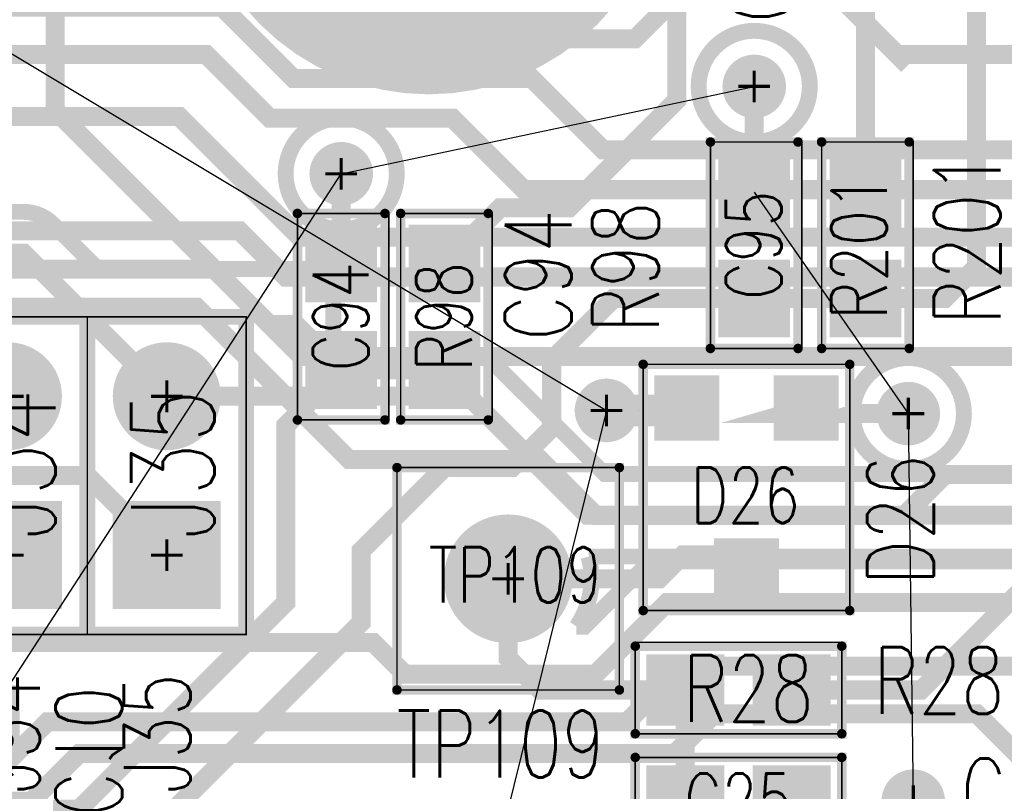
# Model space of a CAD drawing. Extents: x -7.2 to 18.3, y -5.6 to 10.9.
# Tile 54 of 112: x 4.808 to 5.427, y 2.251 to 2.737. Entities that reach past the tile are written whole.
import ezdxf
from ezdxf.enums import TextEntityAlignment as Align

# ---------------------------------------------------------------- set-up
doc = ezdxf.new("R2010")
doc.units = 0
for name, pattern in [('SIG_145', [2, 1, 1]), ('SIG_146', [2, 1, 1]), ('SIG_153', [2, 1, 1]), ('SIG_158', [2, 1, 1]), ('SIG_16', [2, 1, 1]), ('SIG_174', [2, 1, 1]), ('SIG_191', [2, 1, 1]), ('SIG_193', [2, 1, 1]), ('SIG_197', [2, 1, 1]), ('SIG_199', [2, 1, 1]), ('SIG_206', [2, 1, 1]), ('SIG_211', [2, 1, 1]), ('SIG_215', [2, 1, 1]), ('SIG_223', [2, 1, 1]), ('SIG_28', [2, 1, 1]), ('SIG_289', [2, 1, 1]), ('SIG_297', [2, 1, 1]), ('SIG_46', [2, 1, 1]), ('SIG_99', [2, 1, 1])]:
    doc.linetypes.add(name, pattern=pattern)
for name, color, linetype in [('DRIL_NPLTE_THRU_01', 16, 'CONTINUOUS'), ('DRIL_NPLTE_THRU_03', 146, 'CONTINUOUS'), ('DRIL_NPLTE_THRU_04', 176, 'CONTINUOUS'), ('DRIL_PLTE_THRU_01', 16, 'CONTINUOUS'), ('DRIL_PLTE_THRU_03', 146, 'CONTINUOUS'), ('DRIL_PLTE_THRU_04', 176, 'CONTINUOUS'), ('DRIL_SYMBOL', 254, 'CONTINUOUS'), ('LINK_00', 2, 'CONTINUOUS'), ('PADS_BOT', 5, 'CONTINUOUS'), ('PADS_INNER', 1, 'CONTINUOUS'), ('PADS_TOP', 1, 'CONTINUOUS'), ('PADS_XR_131', 3, 'CONTINUOUS'), ('PADS_XR_132', 6, 'CONTINUOUS'), ('PADS_XR_133', 254, 'CONTINUOUS'), ('PART_NAME_123', 255, 'CONTINUOUS'), ('PART_NAME_124', 6, 'CONTINUOUS'), ('PART_NAME_129', 2, 'CONTINUOUS'), ('PART_NAME_130', 106, 'CONTINUOUS'), ('PART_TOP_2DLINE_123', 255, 'CONTINUOUS'), ('PART_TOP_2DLINE_129', 2, 'CONTINUOUS'), ('POUR_OUTLINE_03', 130, 'CONTINUOUS'), ('POUR_VIATHERM_03', 130, 'CONTINUOUS'), ('POUR_VOID_03', 130, 'CONTINUOUS'), ('TRACE_01', 1, 'CONTINUOUS'), ('TRACE_03', 130, 'CONTINUOUS'), ('TRACE_04', 5, 'CONTINUOUS'), ('VIAPTS', 56, 'CONTINUOUS')]:
    doc.layers.add(name, color=color, linetype=linetype)
doc.styles.add('W0$001', font='simplex', dxfattribs={"width": 0.75})
doc.styles.add('W0$006', font='simplex', dxfattribs={"width": 0.75})

# ---------------------------------------------------------------- blocks, each defined once
blk = doc.blocks.new('POUR_VOID_83')
at = {"layer": 'POUR_VOID_03', "const_width": 0.01}
blk.add_lwpolyline([(-14.8953, -16.5722, 1), (-14.6353, -16.5722, 1)], format="xyb", close=True, dxfattribs=at)
blk = doc.blocks.new('POUR_VOID_82')
at = {"layer": 'POUR_VOID_03', "const_width": 0.01}
blk.add_lwpolyline([(-14.8554, -16.7722, 1), (-14.7854, -16.7722, 1)], format="xyb", close=True, dxfattribs=at)
blk = doc.blocks.new('POUR_VOID_81')
at = {"layer": 'POUR_VOID_03', "const_width": 0.01}
blk.add_lwpolyline([(-14.5954, -16.7172, 1), (-14.5254, -16.7172, 1)], format="xyb", close=True, dxfattribs=at)
blk = doc.blocks.new('POUR_VOID_80')
at = {"layer": 'POUR_VOID_03', "const_width": 0.01}
blk.add_lwpolyline([(-14.4984, -16.9232, 1), (-14.4284, -16.9232, 1)], format="xyb", close=True, dxfattribs=at)
blk = doc.blocks.new('POUR_OUTLINE_1')
at = {"layer": 'POUR_OUTLINE_03', "const_width": 0.01}
for points in [[(-15.05482, -16.7962), (-15.0203, -16.7962, -0.198912), (-15.00192, -16.80382), (-14.97353, -16.8322), (-14.8253, -16.8322), (-14.8253, -16.8863), (-14.7403, -16.8863, -0.198912), (-14.72192, -16.89392), (-14.65463, -16.9612), (-14.39607, -16.9612)], [(-14.3853, -17.0132), (-14.6647, -17.0132, -0.223749), (-14.67229, -17.0573), (-14.66717, -17.0573), (-14.63368, -17.02382, -0.198912), (-14.6153, -17.0162), (-14.2757, -17.0162, -1.674863)]]:
    blk.add_lwpolyline(points, format="xyb", dxfattribs=at)
for name in ['POUR_VOID_83', 'POUR_VOID_81', 'POUR_VOID_82', 'POUR_VOID_80']:
    blk.add_blockref(name, (0, 0))
blk = doc.blocks.new('POUR_VIATHERM_178')
at = {"layer": 'POUR_VIATHERM_03'}
for points in [[(-14.6534, -16.9012), (-14.6534, -16.9012)], [(-14.6734, -16.9212), (-14.6734, -16.9212)], [(-14.6334, -16.9212), (-14.6334, -16.9212)], [(-14.6534, -16.9412), (-14.6534, -16.9412)]]:
    blk.add_lwpolyline(points, dxfattribs=at)
blk = doc.blocks.new('POUR_HEADER_0')
for name in ['POUR_OUTLINE_1', 'POUR_VIATHERM_178']:
    blk.add_blockref(name, (16.9203, 12.3322))
blk = doc.blocks.new('SMOOTH_0$006')
at = {"const_width": 0.003}
blk.add_lwpolyline([(-0.0015, 0, 1), (0.0015, 0, 1)], format="xyb", close=True, dxfattribs=at)
blk = doc.blocks.new('SMOOTH_0$001')
at = {"const_width": 0.0005}
blk.add_lwpolyline([(-0.00025, 0, 1), (0.00025, 0, 1)], format="xyb", close=True, dxfattribs=at)
blk = doc.blocks.new('PART_BODY_TOP_339')
at = {"layer": 'PART_TOP_2DLINE_123', "const_width": 0.006}
blk.add_lwpolyline([(-0.065, -0.02756), (0.065, -0.02756), (0.065, 0.02756), (-0.065, 0.02756)], close=True, dxfattribs=at)
at = {"layer": 'PART_TOP_2DLINE_129', "const_width": 0.001}
blk.add_lwpolyline([(-0.065, -0.03), (0.065, -0.03), (0.065, 0.02756), (-0.065, 0.02756)], close=True, dxfattribs=at)
at = {"layer": 'PART_TOP_2DLINE_123'}
for p in [(-0.065, 0.02756), (0.065, 0.02756), (-0.065, -0.02756), (0.065, -0.02756)]:
    blk.add_blockref('SMOOTH_0$006', p, dxfattribs=at)
at = {"layer": 'PART_TOP_2DLINE_129'}
for p in [(-0.065, 0.02756), (0.065, 0.02756), (-0.065, -0.03), (0.065, -0.03)]:
    blk.add_blockref('SMOOTH_0$001', p, dxfattribs=at)
blk = doc.blocks.new('DRIL_HOLE_0')
blk.add_lwpolyline([(0, 0, 1), (0, 0, 1)], format="xyb", close=True)
blk = doc.blocks.new('PAD_1')
blk.add_lwpolyline([(0, 0, 1), (0, 0, 1)], format="xyb", close=True)
blk = doc.blocks.new('PAD_46')
at = {"const_width": 0.045}
blk.add_lwpolyline([(-0.0245, 0), (0.0245, 0)], dxfattribs=at)
blk = doc.blocks.new('PAD_47')
at = {"const_width": 0.039}
blk.add_lwpolyline([(-0.0215, 0), (0.0215, 0)], dxfattribs=at)
blk = doc.blocks.new('STK_TOP_14')
at = {"layer": 'DRIL_PLTE_THRU_01'}
blk.add_blockref('DRIL_HOLE_0', (0, 0), dxfattribs=at)
at = {"layer": 'DRIL_PLTE_THRU_03'}
blk.add_blockref('DRIL_HOLE_0', (0, 0), dxfattribs=at)
at = {"layer": 'DRIL_PLTE_THRU_04'}
blk.add_blockref('DRIL_HOLE_0', (0, 0), dxfattribs=at)
at = {"layer": 'PADS_BOT'}
blk.add_blockref('PAD_1', (0, 0), dxfattribs=at)
at = {"layer": 'PADS_INNER'}
blk.add_blockref('PAD_1', (0, 0), dxfattribs=at)
at = {"layer": 'PADS_TOP'}
blk.add_blockref('PAD_47', (0, 0), dxfattribs=at)
at = {"layer": 'PADS_XR_131'}
blk.add_blockref('PAD_46', (0, 0), dxfattribs=at)
at = {"layer": 'PADS_XR_133'}
blk.add_blockref('PAD_47', (0, 0), dxfattribs=at)
blk = doc.blocks.new('SYM_TOP_12')
for name, p in [('PART_BODY_TOP_339', (0, 0)), ('STK_TOP_14', (-0.0335, 0)), ('STK_TOP_14', (0.0335, 0))]:
    blk.add_blockref(name, p)
blk = doc.blocks.new('PART_TOP_36')
blk.add_blockref('SYM_TOP_12', (0, 0))
at = {"layer": 'PART_NAME_123', "style": 'W0$006', "width": 0.75}
blk.add_text('C25', height=0.042, dxfattribs=at).set_placement((0.14, -0.0151))
at = {"layer": 'PART_NAME_129', "style": 'W0$001', "width": 0.75}
blk.add_text('C25', height=0.035, dxfattribs=at).set_placement((0, 0), align=Align.MIDDLE_CENTER)
blk = doc.blocks.new('PART_BODY_TOP_363')
at = {"layer": 'PART_TOP_2DLINE_123', "const_width": 0.006}
blk.add_lwpolyline([(-0.065, -0.02756), (0.065, -0.02756), (0.065, 0.02756), (-0.065, 0.02756)], close=True, dxfattribs=at)
at = {"layer": 'PART_TOP_2DLINE_129', "const_width": 0.001}
blk.add_lwpolyline([(-0.065, -0.03), (0.065, -0.03), (0.065, 0.02756), (-0.065, 0.02756)], close=True, dxfattribs=at)
at = {"layer": 'PART_TOP_2DLINE_123'}
for p in [(-0.065, 0.02756), (0.065, 0.02756), (-0.065, -0.02756), (0.065, -0.02756)]:
    blk.add_blockref('SMOOTH_0$006', p, dxfattribs=at)
at = {"layer": 'PART_TOP_2DLINE_129'}
for p in [(-0.065, 0.02756), (0.065, 0.02756), (-0.065, -0.03), (0.065, -0.03)]:
    blk.add_blockref('SMOOTH_0$001', p, dxfattribs=at)
blk = doc.blocks.new('SYM_TOP_36')
for name, p in [('PART_BODY_TOP_363', (0, 0)), ('STK_TOP_14', (-0.0335, 0)), ('STK_TOP_14', (0.0335, 0))]:
    blk.add_blockref(name, p)
blk = doc.blocks.new('PART_TOP_75')
blk.add_blockref('SYM_TOP_36', (0, 0))
at = {"layer": 'PART_NAME_123', "style": 'W0$006', "width": 0.75}
blk.add_text('R28', height=0.042, rotation=180, dxfattribs=at).set_placement((-0.085, 0.0151))
at = {"layer": 'PART_NAME_129', "style": 'W0$001', "width": 0.75}
blk.add_text('R28', height=0.042, rotation=180, dxfattribs=at).set_placement((0.035, 0.02))
blk = doc.blocks.new('PART_TOP_172')
blk.add_blockref('SYM_TOP_12', (0, 0))
at = {"layer": 'PART_NAME_123', "style": 'W0$006', "width": 0.75}
blk.add_text('C94', height=0.042, dxfattribs=at).set_placement((-0.015, -0.145))
at = {"layer": 'PART_NAME_129', "style": 'W0$001', "width": 0.75}
blk.add_text('C94', height=0.035, dxfattribs=at).set_placement((0, 0.00033), align=Align.MIDDLE_CENTER)
blk = doc.blocks.new('PART_TOP_173')
blk.add_blockref('SYM_TOP_12', (0, 0))
at = {"layer": 'PART_NAME_123', "style": 'W0$006', "width": 0.75}
blk.add_text('C95', height=0.042, dxfattribs=at).set_placement((0.14, -0.025))
at = {"layer": 'PART_NAME_129', "style": 'W0$001', "width": 0.75}
blk.add_text('C95', height=0.035, dxfattribs=at).set_placement((0, 0.00033), align=Align.MIDDLE_CENTER)
blk = doc.blocks.new('PART_TOP_275')
blk.add_blockref('SYM_TOP_36', (0, 0))
at = {"layer": 'PART_NAME_123', "style": 'W0$006', "width": 0.75}
blk.add_text('R201', height=0.042, dxfattribs=at).set_placement((-0.05, -0.085))
at = {"layer": 'PART_NAME_129', "style": 'W0$001', "width": 0.75}
blk.add_text('R201', height=0.035, dxfattribs=at).set_placement((-0.001, 0.004), align=Align.MIDDLE_CENTER)
blk = doc.blocks.new('PART_TOP_319')
blk.add_blockref('SYM_TOP_36', (0, 0))
at = {"layer": 'PART_NAME_123', "style": 'W0$006', "width": 0.75}
blk.add_text('R98', height=0.042, dxfattribs=at).set_placement((-0.01, -0.135))
at = {"layer": 'PART_NAME_129', "style": 'W0$001', "width": 0.75}
blk.add_text('R98', height=0.035, dxfattribs=at).set_placement((0, 0.00033), align=Align.MIDDLE_CENTER)
blk = doc.blocks.new('PART_BODY_TOP_358')
at = {"layer": 'PART_TOP_2DLINE_123', "const_width": 0.006}
blk.add_lwpolyline([(-0.07, -0.07), (-0.07, 0.07), (0.07, 0.07), (0.07, -0.07)], close=True, dxfattribs=at)
at = {"layer": 'PART_TOP_2DLINE_129', "const_width": 0.001}
blk.add_lwpolyline([(-0.07, -0.07), (-0.07, 0.07), (0.07, 0.07), (0.07, -0.07)], close=True, dxfattribs=at)
at = {"layer": 'PART_TOP_2DLINE_123'}
for p in [(-0.07, 0.07), (0.07, 0.07), (-0.07, -0.07), (0.07, -0.07)]:
    blk.add_blockref('SMOOTH_0$006', p, dxfattribs=at)
at = {"layer": 'PART_TOP_2DLINE_129'}
for p in [(-0.07, 0.07), (0.07, 0.07), (-0.07, -0.07), (0.07, -0.07)]:
    blk.add_blockref('SMOOTH_0$001', p, dxfattribs=at)
blk = doc.blocks.new('DRIL_SYMBOL_0$04')
at = {"layer": 'DRIL_SYMBOL', "const_width": 0.002}
for points in [[(0, -0.01), (0, 0.01)], [(-0.01, 0), (0.01, 0)]]:
    blk.add_lwpolyline(points, dxfattribs=at)
blk = doc.blocks.new('DRIL_HOLE_0$04')
at = {"const_width": 0.02}
blk.add_lwpolyline([(-0.01, 0, 1), (0.01, 0, 1)], format="xyb", close=True, dxfattribs=at)
blk.add_blockref('DRIL_SYMBOL_0$04', (0, 0))
blk = doc.blocks.new('PAD_55')
at = {"const_width": 0.0375}
blk.add_lwpolyline([(0, -0.01875, 1), (0, 0.01875, 1)], format="xyb", close=True, dxfattribs=at)
blk = doc.blocks.new('PAD_58')
at = {"const_width": 0.0405}
blk.add_lwpolyline([(0, -0.02025, 1), (0, 0.02025, 1)], format="xyb", close=True, dxfattribs=at)
blk = doc.blocks.new('STK_TOP_36')
at = {"layer": 'DRIL_PLTE_THRU_01'}
blk.add_blockref('DRIL_HOLE_0$04', (0, 0), dxfattribs=at)
at = {"layer": 'DRIL_PLTE_THRU_03'}
blk.add_blockref('DRIL_HOLE_0$04', (0, 0), dxfattribs=at)
at = {"layer": 'DRIL_PLTE_THRU_04'}
blk.add_blockref('DRIL_HOLE_0$04', (0, 0), dxfattribs=at)
at = {"layer": 'PADS_BOT'}
blk.add_blockref('PAD_55', (0, 0), dxfattribs=at)
at = {"layer": 'PADS_INNER'}
blk.add_blockref('PAD_55', (0, 0), dxfattribs=at)
at = {"layer": 'PADS_TOP'}
blk.add_blockref('PAD_55', (0, 0), dxfattribs=at)
at = {"layer": 'PADS_XR_131'}
blk.add_blockref('PAD_58', (0, 0), dxfattribs=at)
at = {"layer": 'PADS_XR_132'}
blk.add_blockref('PAD_58', (0, 0), dxfattribs=at)
blk = doc.blocks.new('SYM_TOP_31')
for name in ['PART_BODY_TOP_358', 'STK_TOP_36']:
    blk.add_blockref(name, (0, 0))
blk = doc.blocks.new('PART_TOP_376')
blk.add_blockref('SYM_TOP_31', (0, 0))
at = {"layer": 'PART_NAME_123', "style": 'W0$006', "width": 0.75}
blk.add_text('TP109', height=0.042, dxfattribs=at).set_placement((-0.0701, -0.125))
at = {"layer": 'PART_NAME_129', "style": 'W0$001', "width": 0.75}
blk.add_text('TP109', height=0.035, dxfattribs=at).set_placement((-0.05, -0.015))
blk = doc.blocks.new('SMOOTH_0$01')
at = {"const_width": 0.005}
blk.add_lwpolyline([(-0.0025, 0, 1), (0.0025, 0, 1)], format="xyb", close=True, dxfattribs=at)
blk = doc.blocks.new('PART_BODY_TOP_340')
at = {"layer": 'PART_TOP_2DLINE_123', "const_width": 0.01}
blk.add_lwpolyline([(-0.05, -0.05), (-0.05, 0.05), (0.15, 0.05), (0.15, -0.05), (-0.05, -0.05)], dxfattribs=at)
at = {"layer": 'PART_TOP_2DLINE_129', "const_width": 0.001}
blk.add_lwpolyline([(-0.05, -0.05), (-0.05, 0.05), (0.15, 0.05), (0.15, -0.05), (-0.05, -0.05)], dxfattribs=at)
at = {"layer": 'PART_TOP_2DLINE_123'}
for p in [(-0.05, 0.05), (0.15, 0.05), (-0.05, -0.05), (-0.05, -0.05), (0.15, -0.05)]:
    blk.add_blockref('SMOOTH_0$01', p, dxfattribs=at)
at = {"layer": 'PART_TOP_2DLINE_129'}
for p in [(-0.05, 0.05), (0.15, 0.05), (-0.05, -0.05), (-0.05, -0.05), (0.15, -0.05)]:
    blk.add_blockref('SMOOTH_0$001', p, dxfattribs=at)
blk = doc.blocks.new('DRIL_SYMBOL_0$042')
at = {"layer": 'DRIL_SYMBOL', "const_width": 0.002}
for points in [[(0, -0.01), (0, 0.01)], [(-0.01, 0), (0.01, 0)]]:
    blk.add_lwpolyline(points, dxfattribs=at)
blk = doc.blocks.new('DRIL_HOLE_0$042')
at = {"const_width": 0.021}
blk.add_lwpolyline([(-0.0105, 0, 1), (0.0105, 0, 1)], format="xyb", close=True, dxfattribs=at)
blk.add_blockref('DRIL_SYMBOL_0$042', (0, 0))
blk = doc.blocks.new('PAD_39')
at = {"const_width": 0.031}
blk.add_lwpolyline([(0, -0.0155, 1), (0, 0.0155, 1)], format="xyb", close=True, dxfattribs=at)
blk = doc.blocks.new('PAD_40')
at = {"const_width": 0.062}
blk.add_lwpolyline([(-0.031, 0), (0.031, 0)], dxfattribs=at)
blk = doc.blocks.new('PAD_41')
at = {"const_width": 0.068}
blk.add_lwpolyline([(-0.034, 0), (0.034, 0)], dxfattribs=at)
blk = doc.blocks.new('STK_TOP_15')
at = {"layer": 'DRIL_PLTE_THRU_01'}
blk.add_blockref('DRIL_HOLE_0$042', (0, 0), dxfattribs=at)
at = {"layer": 'DRIL_PLTE_THRU_03'}
blk.add_blockref('DRIL_HOLE_0$042', (0, 0), dxfattribs=at)
at = {"layer": 'DRIL_PLTE_THRU_04'}
blk.add_blockref('DRIL_HOLE_0$042', (0, 0), dxfattribs=at)
at = {"layer": 'PADS_BOT'}
blk.add_blockref('PAD_40', (0, 0), dxfattribs=at)
at = {"layer": 'PADS_INNER'}
blk.add_blockref('PAD_39', (0, 0), dxfattribs=at)
at = {"layer": 'PADS_TOP'}
blk.add_blockref('PAD_40', (0, 0), dxfattribs=at)
at = {"layer": 'PADS_XR_131'}
blk.add_blockref('PAD_41', (0, 0), dxfattribs=at)
at = {"layer": 'PADS_XR_132'}
blk.add_blockref('PAD_41', (0, 0), dxfattribs=at)
blk = doc.blocks.new('PAD_43')
at = {"const_width": 0.034}
blk.add_lwpolyline([(0, -0.017, 1), (0, 0.017, 1)], format="xyb", close=True, dxfattribs=at)
blk = doc.blocks.new('STK_TOP_16')
at = {"layer": 'DRIL_PLTE_THRU_01'}
blk.add_blockref('DRIL_HOLE_0$042', (0, 0), dxfattribs=at)
at = {"layer": 'DRIL_PLTE_THRU_03'}
blk.add_blockref('DRIL_HOLE_0$042', (0, 0), dxfattribs=at)
at = {"layer": 'DRIL_PLTE_THRU_04'}
blk.add_blockref('DRIL_HOLE_0$042', (0, 0), dxfattribs=at)
at = {"layer": 'PADS_BOT'}
blk.add_blockref('PAD_39', (0, 0), dxfattribs=at)
at = {"layer": 'PADS_INNER'}
blk.add_blockref('PAD_39', (0, 0), dxfattribs=at)
at = {"layer": 'PADS_TOP'}
blk.add_blockref('PAD_39', (0, 0), dxfattribs=at)
at = {"layer": 'PADS_XR_131'}
blk.add_blockref('PAD_43', (0, 0), dxfattribs=at)
at = {"layer": 'PADS_XR_132'}
blk.add_blockref('PAD_43', (0, 0), dxfattribs=at)
blk = doc.blocks.new('SYM_TOP_13')
for name, p in [('PART_BODY_TOP_340', (0, 0)), ('STK_TOP_15', (0, 0)), ('STK_TOP_16', (0.1, 0))]:
    blk.add_blockref(name, p)
blk = doc.blocks.new('PART_TOP_430')
blk.add_blockref('SYM_TOP_13', (0, 0))
at = {"layer": 'PART_NAME_123', "style": 'W0$006', "width": 0.75}
blk.add_text('J34', height=0.042, dxfattribs=at).set_placement((-0.15, -0.02))
at = {"layer": 'PART_NAME_129', "style": 'W0$001', "width": 0.75}
blk.add_text('J34', height=0.0525, dxfattribs=at).set_placement((0.01, -0.03))
blk = doc.blocks.new('PART_TOP_431')
blk.add_blockref('SYM_TOP_13', (0, 0))
at = {"layer": 'PART_NAME_123', "style": 'W0$006', "width": 0.75}
blk.add_text('J35', height=0.042, dxfattribs=at).set_placement((-0.15, -0.015))
at = {"layer": 'PART_NAME_129', "style": 'W0$001', "width": 0.75}
blk.add_text('J35', height=0.0525, dxfattribs=at).set_placement((0.01, -0.03))
blk = doc.blocks.new('DRIL_SYMBOL_0$18')
at = {"layer": 'DRIL_SYMBOL', "const_width": 0.002}
for points in [[(0, -0.01), (0, 0.01)], [(-0.01, 0), (0.01, 0)]]:
    blk.add_lwpolyline(points, dxfattribs=at)
blk = doc.blocks.new('DRIL_HOLE_0$18')
at = {"const_width": 0.09}
blk.add_lwpolyline([(-0.045, 0, 1), (0.045, 0, 1)], format="xyb", close=True, dxfattribs=at)
blk.add_blockref('DRIL_SYMBOL_0$18', (0, 0))
blk = doc.blocks.new('PAD_70')
at = {"const_width": 0.0025}
blk.add_lwpolyline([(0, -0.00125, 1), (0, 0.00125, 1)], format="xyb", close=True, dxfattribs=at)
blk = doc.blocks.new('PAD_137')
at = {"const_width": 0.15}
blk.add_lwpolyline([(0, -0.075, 1), (0, 0.075, 1)], format="xyb", close=True, dxfattribs=at)
blk = doc.blocks.new('STK_TOP_78')
at = {"layer": 'DRIL_NPLTE_THRU_01'}
blk.add_blockref('DRIL_HOLE_0$18', (0, 0), dxfattribs=at)
at = {"layer": 'DRIL_NPLTE_THRU_03'}
blk.add_blockref('DRIL_HOLE_0$18', (0, 0), dxfattribs=at)
at = {"layer": 'DRIL_NPLTE_THRU_04'}
blk.add_blockref('DRIL_HOLE_0$18', (0, 0), dxfattribs=at)
at = {"layer": 'PADS_BOT'}
blk.add_blockref('PAD_70', (0, 0), dxfattribs=at)
at = {"layer": 'PADS_INNER'}
blk.add_blockref('PAD_70', (0, 0), dxfattribs=at)
at = {"layer": 'PADS_TOP'}
blk.add_blockref('PAD_70', (0, 0), dxfattribs=at)
at = {"layer": 'PADS_XR_131'}
blk.add_blockref('PAD_137', (0, 0), dxfattribs=at)
at = {"layer": 'PADS_XR_132'}
blk.add_blockref('PAD_137', (0, 0), dxfattribs=at)
blk = doc.blocks.new('SYM_TOP_64')
blk.add_blockref('STK_TOP_78', (-0.0001, 0.0001))
blk = doc.blocks.new('PART_TOP_456')
blk.add_blockref('SYM_TOP_64', (0, 0))
blk = doc.blocks.new('STK_BOT_14')
at = {"layer": 'DRIL_PLTE_THRU_01'}
blk.add_blockref('DRIL_HOLE_0', (0, 0), dxfattribs=at)
at = {"layer": 'DRIL_PLTE_THRU_03'}
blk.add_blockref('DRIL_HOLE_0', (0, 0), dxfattribs=at)
at = {"layer": 'DRIL_PLTE_THRU_04'}
blk.add_blockref('DRIL_HOLE_0', (0, 0), dxfattribs=at)
at = {"layer": 'PADS_BOT'}
blk.add_blockref('PAD_47', (0, 0), dxfattribs=at)
at = {"layer": 'PADS_INNER'}
blk.add_blockref('PAD_1', (0, 0), dxfattribs=at)
at = {"layer": 'PADS_TOP'}
blk.add_blockref('PAD_1', (0, 0), dxfattribs=at)
at = {"layer": 'PADS_XR_131'}
blk.add_blockref('PAD_46', (0, 0), dxfattribs=at)
at = {"layer": 'PADS_XR_133'}
blk.add_blockref('PAD_47', (0, 0), dxfattribs=at)
blk = doc.blocks.new('SYM_BOT_12')
for p in [(-0.0335, 0), (0.0335, 0)]:
    blk.add_blockref('STK_BOT_14', p)
blk = doc.blocks.new('PART_BOT_521')
blk.add_blockref('SYM_BOT_12', (0, 0))
at = {"layer": 'PART_NAME_124', "style": 'W0$006', "width": 0.75}
blk.add_text('C10', height=0.042, dxfattribs=at).set_placement((-0.025, 0.045))
at = {"layer": 'PART_NAME_130', "style": 'W0$001', "width": 0.75}
blk.add_text('C10', height=0.035, dxfattribs=at).set_placement((0, 0.00033), align=Align.MIDDLE_CENTER)
blk = doc.blocks.new('PART_BODY_TOP_429')
at = {"layer": 'PART_TOP_2DLINE_123', "const_width": 0.006}
blk.add_lwpolyline([(0.065, 0.075), (-0.065, 0.075), (-0.065, -0.08), (0.065, -0.08)], close=True, dxfattribs=at)
at = {"layer": 'PART_TOP_2DLINE_129', "const_width": 0.001}
blk.add_lwpolyline([(0.065, 0.075), (-0.065, 0.075), (-0.065, -0.08), (0.065, -0.08)], close=True, dxfattribs=at)
at = {"layer": 'PART_TOP_2DLINE_123'}
for p in [(-0.065, 0.075), (0.065, 0.075), (-0.065, -0.08), (0.065, -0.08)]:
    blk.add_blockref('SMOOTH_0$006', p, dxfattribs=at)
at = {"layer": 'PART_TOP_2DLINE_129'}
for p in [(-0.065, 0.075), (0.065, 0.075), (-0.065, -0.08), (0.065, -0.08)]:
    blk.add_blockref('SMOOTH_0$001', p, dxfattribs=at)
blk = doc.blocks.new('PAD_12')
at = {"const_width": 0.041}
blk.add_lwpolyline([(-0.0205, 0), (0.0205, 0)], dxfattribs=at)
blk = doc.blocks.new('PAD_11')
at = {"const_width": 0.035}
blk.add_lwpolyline([(-0.0175, 0), (0.0175, 0)], dxfattribs=at)
blk = doc.blocks.new('STK_TOP_9')
at = {"layer": 'DRIL_NPLTE_THRU_01'}
blk.add_blockref('DRIL_HOLE_0', (0, 0), dxfattribs=at)
at = {"layer": 'DRIL_NPLTE_THRU_03'}
blk.add_blockref('DRIL_HOLE_0', (0, 0), dxfattribs=at)
at = {"layer": 'DRIL_NPLTE_THRU_04'}
blk.add_blockref('DRIL_HOLE_0', (0, 0), dxfattribs=at)
at = {"layer": 'PADS_BOT'}
blk.add_blockref('PAD_1', (0, 0), dxfattribs=at)
at = {"layer": 'PADS_INNER'}
blk.add_blockref('PAD_1', (0, 0), dxfattribs=at)
at = {"layer": 'PADS_TOP'}
blk.add_blockref('PAD_11', (0, 0), dxfattribs=at)
at = {"layer": 'PADS_XR_131'}
blk.add_blockref('PAD_12', (0, 0), dxfattribs=at)
at = {"layer": 'PADS_XR_133'}
blk.add_blockref('PAD_11', (0, 0), dxfattribs=at)
blk = doc.blocks.new('SYM_TOP_102')
for name, p in [('PART_BODY_TOP_429', (0, 0)), ('STK_TOP_9', (-0.00009, 0.04998)), ('STK_TOP_9', (-0.03761, -0.0525)), ('STK_TOP_9', (0.0375, -0.0525))]:
    blk.add_blockref(name, p)
blk = doc.blocks.new('PART_TOP_583')
blk.add_blockref('SYM_TOP_102', (0, 0))
at = {"layer": 'PART_NAME_123', "style": 'W0$006', "width": 0.75}
blk.add_text('D26', height=0.042, rotation=270, dxfattribs=at).set_placement((-0.1179, 0.059))
at = {"layer": 'PART_NAME_129', "style": 'W0$001', "width": 0.75}
blk.add_text('D26', height=0.035, rotation=180, dxfattribs=at).set_placement((0.0351, 0.02))
blk = doc.blocks.new('SMOOTH_0$012')
at = {"const_width": 0.006}
blk.add_lwpolyline([(-0.003, 0, 1), (0.003, 0, 1)], format="xyb", close=True, dxfattribs=at)
blk = doc.blocks.new('SMOOTH_0$02')
at = {"const_width": 0.01}
blk.add_lwpolyline([(-0.005, 0, 1), (0.005, 0, 1)], format="xyb", close=True, dxfattribs=at)
blk = doc.blocks.new('TRACE_2636')
at = {"layer": 'TRACE_03', "linetype": 'SIG_199', "const_width": 0.012}
blk.add_lwpolyline([(5.165, 2.425), (5.4451, 2.425), (5.52, 2.4999), (5.74, 2.4999), (5.7401, 2.5)], dxfattribs=at)
at = {"layer": 'TRACE_03'}
for p in [(5.52, 2.4999), (5.74, 2.4999), (5.7401, 2.5), (5.165, 2.425), (5.4451, 2.425)]:
    blk.add_blockref('SMOOTH_0$012', p, dxfattribs=at)
blk = doc.blocks.new('TRACE_2638')
at = {"layer": 'TRACE_03', "linetype": 'SIG_199', "const_width": 0.012}
blk.add_lwpolyline([(5.165, 2.425), (5.0901, 2.4999)], dxfattribs=at)
at = {"layer": 'TRACE_03'}
for p in [(5.0901, 2.4999), (5.165, 2.425)]:
    blk.add_blockref('SMOOTH_0$012', p, dxfattribs=at)
blk = doc.blocks.new('TRACE_2644')
at = {"layer": 'TRACE_03', "linetype": 'SIG_199', "const_width": 0.012}
blk.add_lwpolyline([(5.165, 2.425), (5.0901, 2.4999), (4.9002, 2.4999)], dxfattribs=at)
at = {"layer": 'TRACE_03'}
for p in [(4.9002, 2.4999), (5.0901, 2.4999), (5.165, 2.425)]:
    blk.add_blockref('SMOOTH_0$012', p, dxfattribs=at)
blk = doc.blocks.new('TRACE_2640')
at = {"layer": 'TRACE_03', "linetype": 'SIG_199', "const_width": 0.012}
blk.add_lwpolyline([(5.0901, 2.4999), (4.9002, 2.4999)], dxfattribs=at)
at = {"layer": 'TRACE_03'}
for p in [(4.9002, 2.4999), (5.0901, 2.4999)]:
    blk.add_blockref('SMOOTH_0$012', p, dxfattribs=at)
blk = doc.blocks.new('DRIL_SYMBOL_0$018')
at = {"layer": 'DRIL_SYMBOL', "const_width": 0.002}
for points in [[(0, -0.01), (0, 0.01)], [(-0.01, 0), (0.01, 0)]]:
    blk.add_lwpolyline(points, dxfattribs=at)
blk = doc.blocks.new('DRIL_HOLE_0$018')
at = {"const_width": 0.009}
blk.add_lwpolyline([(-0.0045, 0, 1), (0.0045, 0, 1)], format="xyb", close=True, dxfattribs=at)
blk.add_blockref('DRIL_SYMBOL_0$018', (0, 0))
blk = doc.blocks.new('PAD_138')
at = {"const_width": 0.02}
blk.add_lwpolyline([(0, -0.01, 1), (0, 0.01, 1)], format="xyb", close=True, dxfattribs=at)
blk = doc.blocks.new('STK_TOP_4')
at = {"layer": 'DRIL_PLTE_THRU_01'}
blk.add_blockref('DRIL_HOLE_0$018', (0, 0), dxfattribs=at)
at = {"layer": 'DRIL_PLTE_THRU_03'}
blk.add_blockref('DRIL_HOLE_0$018', (0, 0), dxfattribs=at)
at = {"layer": 'DRIL_PLTE_THRU_04'}
blk.add_blockref('DRIL_HOLE_0$018', (0, 0), dxfattribs=at)
at = {"layer": 'PADS_BOT'}
blk.add_blockref('PAD_138', (0, 0), dxfattribs=at)
at = {"layer": 'PADS_INNER'}
blk.add_blockref('PAD_138', (0, 0), dxfattribs=at)
at = {"layer": 'PADS_TOP'}
blk.add_blockref('PAD_138', (0, 0), dxfattribs=at)
blk = doc.blocks.new('SYM_TOP_2')
blk.add_blockref('STK_TOP_4', (0, 0))

msp = doc.modelspace()

# ---------------------------------------------------------------- linework, layer by layer
at = {"layer": 'LINK_00', "linetype": 'SIG_153'}
for p, q in [((4.3451, 2.99), (5.177, 2.491)), ((5.177, 2.491), (4.8776, 1.2775))]:
    msp.add_line(p, q, dxfattribs=at)
at = {"layer": 'LINK_00', "linetype": 'SIG_16'}
for p, q in [((5.01, 2.64), (5.27, 2.695)), ((4.7851, 2.2935), (5.01, 2.64)), ((5.27, 2.6285), (5.367, 2.489)), ((5.367, 2.489), (5.3701, 2.245))]:
    msp.add_line(p, q, dxfattribs=at)
at = {"layer": 'TRACE_01', "linetype": 'SIG_145', "const_width": 0.012}
msp.add_lwpolyline([(5.075, 2.5835), (5.11, 2.6185), (5.1535, 2.6185), (5.22125, 2.68625), (5.22125, 3.02375), (5.125, 3.12), (5.125, 3.155)], dxfattribs=at)
at = {"layer": 'TRACE_01', "linetype": 'SIG_28', "const_width": 0.012}
for points in [[(5.34, 2.5615), (5.39, 2.5615), (5.41, 2.5815), (5.41, 3.125)], [(4.2252, 1.8999), (4.2252, 1.9849), (4.1802, 2.0299), (4.1802, 2.0651), (4.2251, 2.11), (4.2251, 2.1848), (4.2503, 2.21), (4.8751, 2.21), (5.0226, 2.3575), (5.0226, 2.4026), (5.075, 2.455), (5.1175, 2.455), (5.1425, 2.48), (5.1425, 2.5225), (5.1815, 2.5615), (5.27, 2.5615)], [(5.27, 2.5615), (5.34, 2.5615)]]:
    msp.add_lwpolyline(points, dxfattribs=at)
at = {"layer": 'TRACE_01', "linetype": 'SIG_146', "const_width": 0.012}
msp.add_lwpolyline([(5.34, 2.6285), (5.34, 3.075)], dxfattribs=at)
at = {"layer": 'TRACE_01', "linetype": 'SIG_158', "const_width": 0.012}
for points in [[(5.01, 2.5165), (4.9815, 2.545), (4.965, 2.545), (4.83, 2.68), (4.83, 2.815), (4.7751, 2.8699), (4.7751, 2.98)], [(4.0252, 1.8999), (4.0252, 1.985), (4.0751, 2.0349), (4.0751, 2.065), (4.1251, 2.115), (4.1251, 2.195), (4.1701, 2.24), (4.8451, 2.24), (4.9751, 2.37), (4.9751, 2.4815), (5.01, 2.5164), (5.01, 2.5165)], [(5.075, 2.5165), (5.01, 2.5165)]]:
    msp.add_lwpolyline(points, dxfattribs=at)
at = {"layer": 'TRACE_01', "linetype": 'SIG_46', "const_width": 0.012}
msp.add_lwpolyline([(5.2936, 2.315), (5.3751, 2.315), (5.5801, 2.52), (5.5801, 2.715)], dxfattribs=at)
at = {"layer": 'TRACE_01', "linetype": 'SIG_16', "const_width": 0.012}
for points in [[(5.27, 2.6285), (5.27, 2.695)], [(5.01, 2.5835), (5.01, 2.64)], [(5.367, 2.489), (5.29069, 2.489), (5.30271, 2.4925)]]:
    msp.add_lwpolyline(points, dxfattribs=at)
at = {"layer": 'TRACE_01', "linetype": 'SIG_153', "const_width": 0.02}
msp.add_lwpolyline([(5.177, 2.491), (5.2261, 2.491), (5.2276, 2.4925)], dxfattribs=at)
at = {"layer": 'TRACE_01', "linetype": 'SIG_215', "const_width": 0.012}
for points in [[(5.1151, 2.385), (5.2101, 2.385), (5.2251, 2.4), (5.2625, 2.4)], [(5.26519, 2.39002), (5.2625, 2.4)], [(5.2266, 2.315), (5.1351, 2.315), (5.1151, 2.335), (5.1151, 2.385)], [(5.2266, 2.245), (5.2266, 2.315)]]:
    msp.add_lwpolyline(points, dxfattribs=at)
at = {"layer": 'TRACE_03', "linetype": 'SIG_199', "const_width": 0.012}
for points in [[(4.9002, 2.4999), (4.8101, 2.59), (4.1903, 2.59)], [(5.4451, 2.425), (5.165, 2.425), (5.0901, 2.4999), (4.9002, 2.4999)]]:
    msp.add_lwpolyline(points, dxfattribs=at)
at = {"layer": 'TRACE_03', "linetype": 'SIG_193', "const_width": 0.012}
for points in [[(5.17, 2.3249), (5.0501, 2.3249), (5.0301, 2.3449), (4.2702, 2.3449), (4.2452, 2.3699), (4.2452, 2.4549), (4.2002, 2.4999)], [(5.17, 2.3249), (5.2151, 2.37), (5.5851, 2.37)]]:
    msp.add_lwpolyline(points, dxfattribs=at)
at = {"layer": 'TRACE_03', "linetype": 'SIG_191', "const_width": 0.012}
msp.add_lwpolyline([(4.4851, 2.27), (4.8001, 2.27), (4.8251, 2.295), (5.1901, 2.295), (5.2251, 2.33), (5.5401, 2.33)], dxfattribs=at)
at = {"layer": 'TRACE_03', "linetype": 'SIG_99', "const_width": 0.012}
for points in [[(4.4701, 2.245), (4.8151, 2.245), (4.8451, 2.275), (5.2201, 2.275), (5.2451, 2.3)], [(6.2301, 2.275), (5.4351, 2.275), (5.4101, 2.3), (5.2451, 2.3)]]:
    msp.add_lwpolyline(points, dxfattribs=at)
at = {"layer": 'TRACE_04', "linetype": 'SIG_46', "const_width": 0.012}
msp.add_lwpolyline([(4.4851, 2.772), (4.948, 2.772), (4.995, 2.725), (5.195, 2.725), (5.22, 2.75), (5.325, 2.75), (5.3625, 2.7125), (5.365, 2.715), (5.5801, 2.715)], dxfattribs=at)
at = {"layer": 'TRACE_04', "linetype": 'SIG_289', "const_width": 0.012}
msp.add_lwpolyline([(2.02, 2.67), (2.946, 2.67), (2.976, 2.64), (3.425, 2.64), (3.46, 2.605), (3.649, 2.605), (3.756, 2.712), (4.539, 2.712), (4.572, 2.745), (4.935, 2.745), (4.98, 2.7), (5.13, 2.7), (5.175, 2.655), (5.675, 2.655), (5.7, 2.68), (6.76, 2.68)], dxfattribs=at)
at = {"layer": 'TRACE_04', "linetype": 'SIG_297', "const_width": 0.012}
msp.add_lwpolyline([(2.1, 2.616), (2.244, 2.616), (2.268, 2.64), (2.928, 2.64), (2.952, 2.616), (3.384, 2.616), (3.42, 2.58), (3.68, 2.58), (3.7795, 2.6795), (4.5725, 2.6795), (4.608, 2.715), (4.925, 2.715), (4.965, 2.675), (5.08, 2.675), (5.125, 2.63), (5.69, 2.63), (5.715, 2.655), (6.025, 2.655), (6.165, 2.515)], dxfattribs=at)
at = {"layer": 'TRACE_04', "linetype": 'SIG_174', "const_width": 0.012}
msp.add_lwpolyline([(3.33, 2.575), (3.36, 2.575), (3.379, 2.556), (3.716, 2.556), (3.814, 2.654), (4.598, 2.654), (4.62, 2.676), (4.908, 2.676), (4.984, 2.6), (5.72, 2.6), (5.736, 2.616), (5.7951, 2.616)], dxfattribs=at)
at = {"layer": 'TRACE_04', "linetype": 'SIG_206', "const_width": 0.012}
msp.add_lwpolyline([(3.9002, 2.4999), (4.0043, 2.604), (4.946, 2.604), (4.975, 2.575), (5.815, 2.575), (5.86, 2.62), (5.9201, 2.62)], dxfattribs=at)
at = {"layer": 'TRACE_04', "linetype": 'SIG_211', "const_width": 0.012}
msp.add_lwpolyline([(4.0002, 2.4999), (4.0803, 2.58), (4.93, 2.58), (4.985, 2.525), (5.5751, 2.525), (5.6451, 2.455), (5.6901, 2.455)], dxfattribs=at)
at = {"layer": 'TRACE_04', "linetype": 'SIG_197', "const_width": 0.012}
msp.add_lwpolyline([(4.3002, 2.4999), (4.3563, 2.556), (4.919, 2.556), (5.01495, 2.46005), (5.13505, 2.46005), (5.1702, 2.4249), (5.3644, 2.4249), (5.3901, 2.4506), (5.5845, 2.4506), (5.6201, 2.415), (5.8701, 2.415)], dxfattribs=at)
at = {"layer": 'TRACE_04', "linetype": 'SIG_223', "const_width": 0.012}
msp.add_lwpolyline([(4.6002, 2.3999), (4.6503, 2.45), (4.8501, 2.45), (4.9002, 2.3999)], dxfattribs=at)

# ---------------------------------------------------------------- block references
at = {"linetype": 'SIG_153'}
msp.add_blockref('POUR_HEADER_0', (2.9101, 7.08), dxfattribs=at)
for name, p in [('PART_TOP_456', (5.0652, 2.8399)), ('TRACE_2644', (0, 0)), ('TRACE_2640', (0, 0)), ('TRACE_2638', (0, 0)), ('TRACE_2636', (0, 0)), ('PART_TOP_376', (5.1151, 2.385)), ('PART_TOP_36', (5.2601, 2.245))]:
    msp.add_blockref(name, p)
for name, p, rotation in [('PART_TOP_173', (5.27, 2.595), 90), ('PART_TOP_275', (5.34, 2.595), 90), ('PART_TOP_172', (5.01, 2.55), 90), ('PART_TOP_319', (5.075, 2.55), 90), ('PART_TOP_430', (4.8002, 2.3999), 90), ('PART_TOP_431', (4.9002, 2.3999), 90), ('PART_TOP_583', (5.2651, 2.44), 180), ('PART_TOP_75', (5.2601, 2.315), 180)]:
    msp.add_blockref(name, p, dxfattribs=dict(rotation=rotation))
at = {"xscale": -1, "rotation": -90}
msp.add_blockref('PART_BOT_521', (4.7851, 2.26), dxfattribs=at)
at = {"layer": 'TRACE_01'}
for name, p in [('SMOOTH_0$012', (5.27, 2.695)), ('SMOOTH_0$012', (5.22125, 2.68625)), ('SMOOTH_0$012', (4.83, 2.68)), ('SMOOTH_0$012', (5.01, 2.64)), ('SMOOTH_0$012', (5.27, 2.6285)), ('SMOOTH_0$012', (5.34, 2.6285)), ('SMOOTH_0$012', (5.11, 2.6185)), ('SMOOTH_0$012', (5.1535, 2.6185)), ('SMOOTH_0$012', (5.01, 2.5835)), ('SMOOTH_0$012', (5.075, 2.5835)), ('SMOOTH_0$012', (5.41, 2.5815)), ('SMOOTH_0$012', (5.1815, 2.5615)), ('SMOOTH_0$012', (5.27, 2.5615)), ('SMOOTH_0$012', (5.27, 2.5615)), ('SMOOTH_0$012', (5.34, 2.5615)), ('SMOOTH_0$012', (5.34, 2.5615)), ('SMOOTH_0$012', (5.39, 2.5615)), ('SMOOTH_0$012', (4.965, 2.545)), ('SMOOTH_0$012', (4.9815, 2.545)), ('SMOOTH_0$012', (5.1425, 2.5225)), ('SMOOTH_0$012', (5.01, 2.5165)), ('SMOOTH_0$012', (5.01, 2.5165)), ('SMOOTH_0$012', (5.01, 2.5165)), ('SMOOTH_0$012', (5.01, 2.5164)), ('SMOOTH_0$012', (5.075, 2.5165)), ('SMOOTH_0$02', (5.177, 2.491)), ('SMOOTH_0$02', (5.2261, 2.491)), ('SMOOTH_0$02', (5.2276, 2.4925)), ('SMOOTH_0$012', (5.30271, 2.4925)), ('SMOOTH_0$012', (5.29069, 2.489)), ('SMOOTH_0$012', (5.367, 2.489)), ('SMOOTH_0$012', (4.9751, 2.4815)), ('SMOOTH_0$012', (5.1425, 2.48)), ('SMOOTH_0$012', (5.075, 2.455)), ('SMOOTH_0$012', (5.1175, 2.455)), ('SMOOTH_0$012', (5.0226, 2.4026)), ('SMOOTH_0$012', (5.2251, 2.4)), ('SMOOTH_0$012', (5.2625, 2.4)), ('SMOOTH_0$012', (5.2625, 2.4)), ('SMOOTH_0$012', (5.26519, 2.39002)), ('SMOOTH_0$012', (5.1151, 2.385)), ('SMOOTH_0$012', (5.1151, 2.385)), ('SMOOTH_0$012', (5.2101, 2.385)), ('SMOOTH_0$012', (4.9751, 2.37)), ('SMOOTH_0$012', (5.0226, 2.3575)), ('SMOOTH_0$012', (5.1151, 2.335)), ('SMOOTH_0$012', (5.1351, 2.315)), ('SMOOTH_0$012', (5.2266, 2.315)), ('SMOOTH_0$012', (5.2266, 2.315)), ('SMOOTH_0$012', (5.2936, 2.315)), ('SMOOTH_0$012', (5.3751, 2.315))]:
    msp.add_blockref(name, p, dxfattribs=at)
at = {"layer": 'TRACE_03'}
for p in [(4.8101, 2.59), (4.9002, 2.4999), (4.9002, 2.4999), (5.0901, 2.4999), (5.165, 2.425), (5.2151, 2.37), (5.0301, 2.3449), (5.0501, 2.3249), (5.17, 2.3249), (5.17, 2.3249), (5.2251, 2.33), (5.2451, 2.3), (5.2451, 2.3), (5.4101, 2.3), (4.8251, 2.295), (5.1901, 2.295), (4.8451, 2.275), (5.2201, 2.275)]:
    msp.add_blockref('SMOOTH_0$012', p, dxfattribs=at)
at = {"layer": 'TRACE_04'}
for p in [(4.995, 2.725), (5.195, 2.725), (4.925, 2.715), (5.3625, 2.7125), (5.365, 2.715), (4.98, 2.7), (5.13, 2.7), (4.908, 2.676), (4.965, 2.675), (5.08, 2.675), (5.175, 2.655), (5.125, 2.63), (4.946, 2.604), (4.984, 2.6), (4.93, 2.58), (4.975, 2.575), (4.919, 2.556), (4.985, 2.525), (5.01495, 2.46005), (5.13505, 2.46005), (4.8501, 2.45), (5.3901, 2.4506), (5.1702, 2.4249), (5.3644, 2.4249), (4.9002, 2.3999)]:
    msp.add_blockref('SMOOTH_0$012', p, dxfattribs=at)
at = {"layer": 'VIAPTS', "linetype": 'SIG_16'}
for p in [(5.27, 2.695), (5.01, 2.64), (5.367, 2.489), (5.3701, 2.245)]:
    msp.add_blockref('SYM_TOP_2', p, dxfattribs=at)
at = {"layer": 'VIAPTS', "linetype": 'SIG_153'}
msp.add_blockref('SYM_TOP_2', (5.177, 2.491), dxfattribs=at)

doc.saveas('drawing.dxf')
